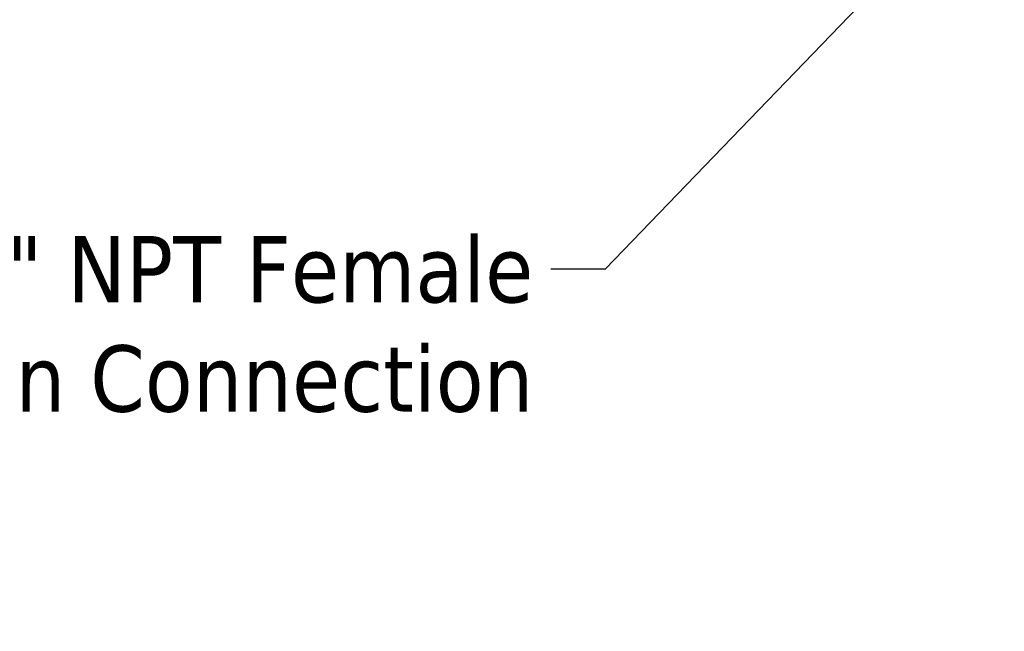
# Model space of a CAD drawing. Header units: inches. Extents: x 1 to 226, y 4 to 143.
# Tile 13 of 46: x 53.43 to 65.29, y 51.03 to 58.41. Entities that reach past the tile are written whole.
import ezdxf

# ---------------------------------------------------------------- set-up
doc = ezdxf.new("R2010")
doc.units = ezdxf.units.IN
doc.header["$LTSCALE"] = 6.666667
doc.header["$MEASUREMENT"] = 0
doc.layers.add('Symbol (ANSI)', color=7, linetype='Continuous', lineweight=25)
doc.styles.add('Note Text (ANSI)', font='tahoma.ttf')
doc.dimstyles.new('Default (ANSI)$7', dxfattribs={"dimscale": 6.666667, "dimtxt": 0.12, "dimasz": 0.098425, "dimexe": 0.125, "dimexo": 0.0625, "dimgap": 0.031496, "dimtad": 0, "dimtih": 1, "dimtoh": 1, "dimrnd": 1e-08, "dimzin": 4, "dimdsep": 46, "dimtxsty": 'Note Text (ANSI)', "dimcen": 0.09, "dimdle": 0.393701, "dimclrd": 256, "dimclre": 256, "dimclrt": 256, "dimadec": 0, "dimazin": 1, "dimtfac": 1, "dimtofl": 0, "dimtmove": 0, "dimatfit": 3, "dimfxl": 1, "dimtolj": 1, "dimtzin": 4, "dimlwd": -1, "dimlwe": -1, "dimarcsym": 0})

msp = doc.modelspace()

# ---------------------------------------------------------------- texts
at = {"layer": 'Symbol (ANSI)', "insert": (59.615, 55.798), "char_height": 0.8, "width": 8.32998, "attachment_point": 3, "line_spacing_factor": 0.987884, "style": 'Note Text (ANSI)'}
msp.add_mtext('\\fTahoma|b0|i0;1/4" NPT Female\\P\\fTahoma|b0|i0;Drain Connection', dxfattribs=at)

# ---------------------------------------------------------------- leaders
at = {"layer": 'Symbol (ANSI)', "annotation_type": 0, "has_hookline": 1, "hookline_direction": 1, "text_width": 8.182}
msp.add_leader([(65.29, 60.391), (60.481, 55.398), (59.825, 55.398)], dimstyle='Default (ANSI)$7', override={"dimtad": 0}, dxfattribs=at)

doc.saveas('drawing.dxf')
